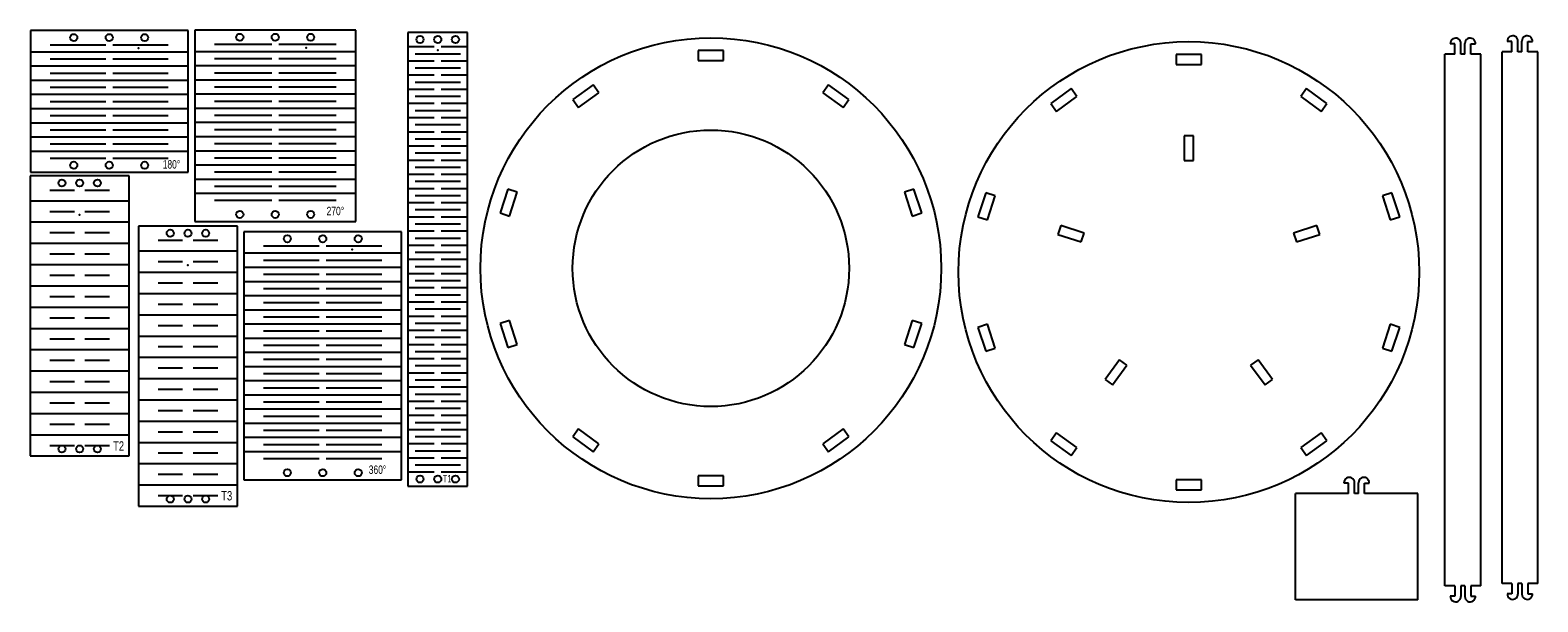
# Model space of a CAD drawing. Header units: millimetres. Extents: x 1 to 872, y 0 to 839.
# Tile 1 of 9: x 3 to 428, y 678 to 839. Entities that reach past the tile are written whole.
import ezdxf

# ---------------------------------------------------------------- set-up
doc = ezdxf.new("R2010")
doc.units = ezdxf.units.MM
doc.header["$PDSIZE"] = -1
doc.styles.add('SLDTEXTSTYLE0', font='TXT', dxfattribs={"width": 0.75})

msp = doc.modelspace()

# ---------------------------------------------------------------- linework, layer by layer
at = {"color": 7, "linetype": 'Continuous', "lineweight": 25}
for p, q in [((47.17, 839.04), (2.69, 839.04)), ((2.69, 839.04), (2.69, 799.04)), ((47.17, 799.04), (47.17, 839.04)), ((94.49, 839.14), (49.04, 839.14)), ((49.04, 839.14), (49.04, 785.14)), ((94.49, 785.14), (94.49, 839.14)), ((126.02, 838.5), (109.22, 838.5)), ((109.22, 838.5), (109.22, 710.5)), ((126.02, 710.5), (126.02, 838.5)), ((404.58, 835.28), (403.28, 835.28)), ((404.58, 832.38), (404.58, 835.28)), ((406.28, 832.38), (406.28, 835.38)), ((407.39, 832.38), (407.39, 835.38)), ((409.09, 835.28), (410.39, 835.28)), ((409.09, 832.38), (409.09, 835.28)), ((420.68, 835.94), (419.37, 835.94)), ((420.68, 833.04), (420.68, 835.94)), ((422.38, 833.04), (422.38, 836.04)), ((423.49, 833.04), (423.49, 836.04)), ((425.19, 835.94), (426.49, 835.94)), ((425.19, 833.04), (425.19, 835.94)), ((198.23, 833.37), (191.12, 833.37)), ((191.12, 833.37), (191.12, 830.57)), ((191.12, 830.57), (198.23, 830.57)), ((198.23, 830.57), (198.23, 833.37)), ((333.06, 832.29), (325.95, 832.29)), ((325.95, 832.29), (325.95, 829.49)), ((325.95, 829.49), (333.06, 829.49)), ((333.06, 829.49), (333.06, 832.29)), ((401.78, 682.38), (401.78, 832.38)), ((404.58, 832.38), (401.78, 832.38)), ((407.39, 832.38), (406.28, 832.38)), ((411.88, 832.38), (409.09, 832.38)), ((411.88, 682.38), (411.88, 832.38)), ((417.88, 683.04), (417.88, 833.04)), ((420.68, 833.04), (417.88, 833.04)), ((423.49, 833.04), (422.38, 833.04)), ((427.98, 833.04), (425.19, 833.04)), ((427.98, 683.04), (427.98, 833.04)), ((161.46, 823.73), (155.71, 819.55)), ((157.35, 817.29), (163.1, 821.47)), ((163.1, 821.47), (161.46, 823.73)), ((227.89, 823.73), (226.24, 821.47)), ((226.24, 821.47), (231.99, 817.29)), ((233.64, 819.55), (227.89, 823.73)), ((296.29, 822.65), (290.54, 818.47)), ((297.94, 820.39), (296.29, 822.65)), ((362.72, 822.65), (361.07, 820.39)), ((368.47, 818.47), (362.72, 822.65)), ((155.71, 819.55), (157.35, 817.29)), ((231.99, 817.29), (233.64, 819.55)), ((290.54, 818.47), (292.19, 816.21)), ((292.19, 816.21), (297.94, 820.39)), ((361.07, 820.39), (366.82, 816.21)), ((366.82, 816.21), (368.47, 818.47)), ((330.81, 809.29), (328.21, 809.29)), ((328.21, 809.29), (328.21, 802.38)), ((330.81, 802.38), (330.81, 809.29)), ((328.21, 802.38), (330.81, 802.38)), ((30.56, 798.02), (2.62, 798.02)), ((2.62, 798.02), (2.62, 719.02)), ((2.69, 799.04), (47.17, 799.04)), ((30.56, 719.02), (30.56, 798.02)), ((137.38, 794.32), (135.18, 787.56)), ((140.04, 793.46), (137.38, 794.32)), ((137.84, 786.7), (140.04, 793.46)), ((251.97, 794.32), (249.31, 793.46)), ((249.31, 793.46), (251.5, 786.7)), ((254.17, 787.56), (251.97, 794.32)), ((272.21, 793.24), (270.01, 786.48)), ((274.87, 792.38), (272.21, 793.24)), ((272.68, 785.62), (274.87, 792.38)), ((386.8, 793.24), (384.14, 792.38)), ((384.14, 792.38), (386.34, 785.62)), ((389, 786.48), (386.8, 793.24)), ((135.18, 787.56), (137.84, 786.7)), ((251.5, 786.7), (254.17, 787.56)), ((61.11, 783.86), (33.17, 783.86)), ((33.17, 783.86), (33.17, 704.86)), ((49.04, 785.14), (94.49, 785.14)), ((61.11, 704.86), (61.11, 783.86)), ((270.01, 786.48), (272.68, 785.62)), ((293.39, 783.99), (292.58, 781.52)), ((299.96, 781.86), (293.39, 783.99)), ((365.62, 783.99), (359.05, 781.86)), ((366.43, 781.52), (365.62, 783.99)), ((386.34, 785.62), (389, 786.48)), ((107.42, 782.28), (62.94, 782.28)), ((62.94, 782.28), (62.94, 712.28)), ((107.42, 712.28), (107.42, 782.28)), ((292.58, 781.52), (299.15, 779.39)), ((299.15, 779.39), (299.96, 781.86)), ((359.05, 781.86), (359.86, 779.39)), ((359.86, 779.39), (366.43, 781.52)), ((137.84, 757.24), (135.18, 756.38)), ((140.04, 750.48), (137.84, 757.24)), ((251.5, 757.24), (249.31, 750.48)), ((254.17, 756.38), (251.5, 757.24)), ((135.18, 756.38), (137.38, 749.62)), ((251.97, 749.62), (254.17, 756.38)), ((272.68, 756.16), (270.01, 755.3)), ((270.01, 755.3), (272.21, 748.54)), ((274.87, 749.4), (272.68, 756.16)), ((386.34, 756.16), (384.14, 749.4)), ((389, 755.3), (386.34, 756.16)), ((386.8, 748.54), (389, 755.3)), ((137.38, 749.62), (140.04, 750.48)), ((249.31, 750.48), (251.97, 749.62)), ((272.21, 748.54), (274.87, 749.4)), ((384.14, 749.4), (386.8, 748.54)), ((309.94, 746.18), (305.88, 740.59)), ((307.99, 739.06), (312.05, 744.65)), ((312.05, 744.65), (309.94, 746.18)), ((349.07, 746.18), (346.96, 744.65)), ((346.96, 744.65), (351.02, 739.06)), ((353.13, 740.59), (349.07, 746.18)), ((305.88, 740.59), (307.99, 739.06)), ((351.02, 739.06), (353.13, 740.59)), ((157.35, 726.65), (155.71, 724.39)), ((155.71, 724.39), (161.46, 720.21)), ((163.1, 722.47), (157.35, 726.65)), ((231.99, 726.65), (226.24, 722.47)), ((227.89, 720.21), (233.64, 724.39)), ((233.64, 724.39), (231.99, 726.65)), ((292.19, 725.57), (290.54, 723.31)), ((290.54, 723.31), (296.29, 719.13)), ((297.94, 721.39), (292.19, 725.57)), ((366.82, 725.57), (361.07, 721.39)), ((362.72, 719.13), (368.47, 723.31)), ((368.47, 723.31), (366.82, 725.57)), ((2.62, 719.02), (30.56, 719.02)), ((161.46, 720.21), (163.1, 722.47)), ((226.24, 722.47), (227.89, 720.21)), ((296.29, 719.13), (297.94, 721.39)), ((361.07, 721.39), (362.72, 719.13)), ((62.94, 712.28), (107.42, 712.28)), ((109.22, 710.5), (126.02, 710.5)), ((191.12, 713.37), (191.12, 710.57)), ((198.23, 713.37), (191.12, 713.37)), ((191.12, 710.57), (198.23, 710.57)), ((198.23, 710.57), (198.23, 713.37)), ((325.95, 712.29), (325.95, 709.49)), ((333.06, 712.29), (325.95, 712.29)), ((333.06, 709.49), (333.06, 712.29)), ((374.58, 711.37), (373.27, 711.37)), ((374.58, 708.47), (374.58, 711.37)), ((376.28, 708.47), (376.28, 711.47)), ((377.39, 708.47), (377.39, 711.47)), ((379.09, 711.37), (380.39, 711.37)), ((379.09, 708.47), (379.09, 711.37)), ((325.95, 709.49), (333.06, 709.49)), ((359.58, 678.47), (359.58, 708.47)), ((374.58, 708.47), (359.58, 708.47)), ((377.39, 708.47), (376.28, 708.47)), ((394.09, 708.47), (379.09, 708.47)), ((394.09, 678.47), (394.09, 708.47)), ((33.17, 704.86), (61.11, 704.86)), ((404.58, 682.38), (401.78, 682.38)), ((404.58, 682.38), (404.58, 679.48)), ((407.39, 682.38), (406.28, 682.38)), ((406.28, 682.38), (406.28, 679.38)), ((407.39, 682.38), (407.39, 679.38)), ((411.88, 682.38), (409.09, 682.38)), ((409.09, 682.38), (409.09, 679.48)), ((420.68, 683.04), (417.88, 683.04)), ((420.68, 683.04), (420.68, 680.14)), ((423.49, 683.04), (422.38, 683.04)), ((422.38, 683.04), (422.38, 680.04)), ((423.49, 683.04), (423.49, 680.04)), ((427.98, 683.04), (425.19, 683.04)), ((425.19, 683.04), (425.19, 680.14)), ((394.09, 678.47), (359.58, 678.47)), ((404.58, 679.48), (403.28, 679.48)), ((409.09, 679.48), (410.39, 679.48)), ((420.68, 680.14), (419.37, 680.14)), ((425.19, 680.14), (426.49, 680.14))]:
    msp.add_line(p, q, dxfattribs=at)
at = {"color": 7, "linetype": 'Continuous'}
for p, q in [((8.26, 835.04), (23.93, 835.04)), ((25.93, 835.04), (41.6, 835.04)), ((54.61, 835.14), (70.77, 835.14)), ((72.77, 835.14), (88.92, 835.14)), ((109.22, 834.5), (116.62, 834.5)), ((118.62, 834.5), (126.02, 834.5)), ((2.69, 833.04), (47.17, 833.04)), ((8.26, 831.04), (23.93, 831.04)), ((25.93, 831.04), (41.6, 831.04)), ((49.04, 833.14), (94.49, 833.14)), ((54.61, 831.14), (70.77, 831.14)), ((72.77, 831.14), (88.92, 831.14)), ((109.22, 830.5), (116.62, 830.5)), ((111.22, 832.5), (124.02, 832.5)), ((118.62, 830.5), (126.02, 830.5)), ((2.69, 829.04), (47.17, 829.04)), ((8.26, 827.04), (23.93, 827.04)), ((25.93, 827.04), (41.6, 827.04)), ((49.04, 829.14), (94.49, 829.14)), ((54.61, 827.14), (70.77, 827.14)), ((72.77, 827.14), (88.92, 827.14)), ((109.22, 826.5), (116.62, 826.5)), ((111.22, 828.5), (124.02, 828.5)), ((118.62, 826.5), (126.02, 826.5)), ((2.69, 825.04), (47.17, 825.04)), ((2.69, 821.04), (47.17, 821.04)), ((8.26, 823.04), (23.93, 823.04)), ((25.93, 823.04), (41.6, 823.04)), ((49.04, 825.14), (94.49, 825.14)), ((49.04, 821.14), (94.49, 821.14)), ((54.61, 823.14), (70.77, 823.14)), ((72.77, 823.14), (88.92, 823.14)), ((109.22, 822.5), (116.62, 822.5)), ((111.22, 824.5), (124.02, 824.5)), ((118.62, 822.5), (126.02, 822.5)), ((2.69, 817.04), (47.17, 817.04)), ((8.26, 819.04), (23.93, 819.04)), ((25.93, 819.04), (41.6, 819.04)), ((49.04, 817.14), (94.49, 817.14)), ((54.61, 819.14), (70.77, 819.14)), ((72.77, 819.14), (88.92, 819.14)), ((109.22, 818.5), (116.62, 818.5)), ((111.22, 820.5), (124.02, 820.5)), ((118.62, 818.5), (126.02, 818.5)), ((2.69, 813.04), (47.17, 813.04)), ((8.26, 815.04), (23.93, 815.04)), ((25.93, 815.04), (41.6, 815.04)), ((49.04, 813.14), (94.49, 813.14)), ((54.61, 815.14), (70.77, 815.14)), ((72.77, 815.14), (88.92, 815.14)), ((109.22, 814.5), (116.62, 814.5)), ((111.22, 816.5), (124.02, 816.5)), ((111.22, 812.5), (124.02, 812.5)), ((118.62, 814.5), (126.02, 814.5)), ((2.69, 809.04), (47.17, 809.04)), ((8.26, 811.04), (23.93, 811.04)), ((25.93, 811.04), (41.6, 811.04)), ((49.04, 809.14), (94.49, 809.14)), ((54.61, 811.14), (70.77, 811.14)), ((72.77, 811.14), (88.92, 811.14)), ((109.22, 810.5), (116.62, 810.5)), ((111.22, 808.5), (124.02, 808.5)), ((118.62, 810.5), (126.02, 810.5)), ((2.69, 805.04), (47.17, 805.04)), ((8.26, 807.04), (23.93, 807.04)), ((25.93, 807.04), (41.6, 807.04)), ((49.04, 805.14), (94.49, 805.14)), ((54.61, 807.14), (70.77, 807.14)), ((72.77, 807.14), (88.92, 807.14)), ((109.22, 806.5), (116.62, 806.5)), ((111.22, 804.5), (124.02, 804.5)), ((118.62, 806.5), (126.02, 806.5)), ((8.26, 803.04), (23.93, 803.04)), ((25.93, 803.04), (41.6, 803.04)), ((49.04, 801.14), (94.49, 801.14)), ((54.61, 803.14), (70.77, 803.14)), ((72.77, 803.14), (88.92, 803.14)), ((109.22, 802.5), (116.62, 802.5)), ((111.22, 800.5), (124.02, 800.5)), ((118.62, 802.5), (126.02, 802.5)), ((49.04, 797.14), (94.49, 797.14)), ((54.61, 799.14), (70.77, 799.14)), ((72.77, 799.14), (88.92, 799.14)), ((109.22, 798.5), (116.62, 798.5)), ((111.22, 796.5), (124.02, 796.5)), ((118.62, 798.5), (126.02, 798.5)), ((8.2, 794.02), (15.09, 794.02)), ((18.09, 794.02), (24.99, 794.02)), ((49.04, 793.14), (94.49, 793.14)), ((54.61, 795.14), (70.77, 795.14)), ((72.77, 795.14), (88.92, 795.14)), ((109.22, 794.5), (116.62, 794.5)), ((111.22, 792.5), (124.02, 792.5)), ((118.62, 794.5), (126.02, 794.5)), ((2.63, 791.02), (30.56, 791.02)), ((8.2, 788.02), (15.09, 788.02)), ((18.09, 788.02), (24.99, 788.02)), ((54.61, 791.14), (70.77, 791.14)), ((72.77, 791.14), (88.92, 791.14)), ((109.22, 790.5), (116.62, 790.5)), ((111.22, 788.5), (124.02, 788.5)), ((118.62, 790.5), (126.02, 790.5)), ((2.63, 785.02), (30.56, 785.02)), ((109.22, 786.5), (116.62, 786.5)), ((111.22, 784.5), (124.02, 784.5)), ((118.62, 786.5), (126.02, 786.5)), ((2.63, 779.02), (30.56, 779.02)), ((8.2, 782.02), (15.09, 782.02)), ((18.09, 782.02), (24.99, 782.02)), ((38.75, 779.86), (45.64, 779.86)), ((48.64, 779.86), (55.54, 779.86)), ((109.22, 782.5), (116.62, 782.5)), ((109.22, 778.5), (116.62, 778.5)), ((111.22, 780.5), (124.02, 780.5)), ((118.62, 782.5), (126.02, 782.5)), ((118.62, 778.5), (126.02, 778.5)), ((8.2, 776.02), (15.09, 776.02)), ((18.09, 776.02), (24.99, 776.02)), ((33.18, 776.86), (61.11, 776.86)), ((62.93, 776.28), (107.42, 776.28)), ((68.5, 778.28), (84.18, 778.28)), ((68.5, 774.28), (84.18, 774.28)), ((86.18, 778.28), (101.85, 778.28)), ((86.18, 774.28), (101.85, 774.28)), ((109.22, 774.5), (116.62, 774.5)), ((111.22, 776.5), (124.02, 776.5)), ((118.62, 774.5), (126.02, 774.5)), ((2.63, 773.02), (30.56, 773.02)), ((8.2, 770.02), (15.09, 770.02)), ((18.09, 770.02), (24.99, 770.02)), ((33.18, 770.86), (61.11, 770.86)), ((38.75, 773.86), (45.64, 773.86)), ((48.64, 773.86), (55.54, 773.86)), ((62.93, 772.28), (107.42, 772.28)), ((68.5, 770.28), (84.18, 770.28)), ((86.18, 770.28), (101.85, 770.28)), ((109.22, 770.5), (116.62, 770.5)), ((111.22, 772.5), (124.02, 772.5)), ((118.62, 770.5), (126.02, 770.5)), ((2.63, 767.02), (30.56, 767.02)), ((38.75, 767.86), (45.64, 767.86)), ((48.64, 767.86), (55.54, 767.86)), ((62.93, 768.28), (107.42, 768.28)), ((68.5, 766.28), (84.18, 766.28)), ((86.18, 766.28), (101.85, 766.28)), ((109.22, 766.5), (116.62, 766.5)), ((111.22, 768.5), (124.02, 768.5)), ((118.62, 766.5), (126.02, 766.5)), ((8.2, 764.02), (15.09, 764.02)), ((18.09, 764.02), (24.99, 764.02)), ((33.18, 764.86), (61.11, 764.86)), ((38.75, 761.86), (45.64, 761.86)), ((48.64, 761.86), (55.54, 761.86)), ((62.93, 764.28), (107.42, 764.28)), ((68.5, 762.28), (84.18, 762.28)), ((86.18, 762.28), (101.85, 762.28)), ((109.22, 762.5), (116.62, 762.5)), ((111.22, 764.5), (124.02, 764.5)), ((118.62, 762.5), (126.02, 762.5)), ((2.63, 761.02), (30.56, 761.02)), ((8.2, 758.02), (15.09, 758.02)), ((18.09, 758.02), (24.99, 758.02)), ((33.18, 758.86), (61.11, 758.86)), ((62.93, 760.28), (107.42, 760.28)), ((68.5, 758.28), (84.18, 758.28)), ((86.18, 758.28), (101.85, 758.28)), ((109.22, 758.5), (116.62, 758.5)), ((111.22, 760.5), (124.02, 760.5)), ((118.62, 758.5), (126.02, 758.5)), ((2.63, 755.02), (30.56, 755.02)), ((38.75, 755.86), (45.64, 755.86)), ((48.64, 755.86), (55.54, 755.86)), ((62.93, 756.28), (107.42, 756.28)), ((68.5, 754.28), (84.18, 754.28)), ((86.18, 754.28), (101.85, 754.28)), ((109.22, 754.5), (116.62, 754.5)), ((111.22, 756.5), (124.02, 756.5)), ((118.62, 754.5), (126.02, 754.5)), ((2.63, 749.02), (30.56, 749.02)), ((8.2, 752.02), (15.09, 752.02)), ((18.09, 752.02), (24.99, 752.02)), ((33.18, 752.86), (61.11, 752.86)), ((38.75, 749.86), (45.64, 749.86)), ((48.64, 749.86), (55.54, 749.86)), ((62.93, 752.28), (107.42, 752.28)), ((68.5, 750.28), (84.18, 750.28)), ((86.18, 750.28), (101.85, 750.28)), ((109.22, 750.5), (116.62, 750.5)), ((111.22, 752.5), (124.02, 752.5)), ((118.62, 750.5), (126.02, 750.5)), ((8.2, 746.02), (15.09, 746.02)), ((18.09, 746.02), (24.99, 746.02)), ((33.18, 746.86), (61.11, 746.86)), ((62.93, 748.28), (107.42, 748.28)), ((68.5, 746.28), (84.18, 746.28)), ((86.18, 746.28), (101.85, 746.28)), ((109.22, 746.5), (116.62, 746.5)), ((111.22, 748.5), (124.02, 748.5)), ((111.22, 744.5), (124.02, 744.5)), ((118.62, 746.5), (126.02, 746.5)), ((2.63, 743.02), (30.56, 743.02)), ((33.18, 740.86), (61.11, 740.86)), ((38.75, 743.86), (45.64, 743.86)), ((48.64, 743.86), (55.54, 743.86)), ((62.93, 744.28), (107.42, 744.28)), ((62.93, 740.28), (107.42, 740.28)), ((68.5, 742.28), (84.18, 742.28)), ((86.18, 742.28), (101.85, 742.28)), ((109.22, 742.5), (116.62, 742.5)), ((111.22, 740.5), (124.02, 740.5)), ((118.62, 742.5), (126.02, 742.5)), ((2.63, 737.02), (30.56, 737.02)), ((8.2, 740.02), (15.09, 740.02)), ((18.09, 740.02), (24.99, 740.02)), ((38.75, 737.86), (45.64, 737.86)), ((48.64, 737.86), (55.54, 737.86)), ((62.93, 736.28), (107.42, 736.28)), ((68.5, 738.28), (84.18, 738.28)), ((86.18, 738.28), (101.85, 738.28)), ((109.22, 738.5), (116.62, 738.5)), ((111.22, 736.5), (124.02, 736.5)), ((118.62, 738.5), (126.02, 738.5)), ((8.2, 734.02), (15.09, 734.02)), ((18.09, 734.02), (24.99, 734.02)), ((33.18, 734.86), (61.11, 734.86)), ((38.75, 731.86), (45.64, 731.86)), ((48.64, 731.86), (55.54, 731.86)), ((62.93, 732.28), (107.42, 732.28)), ((68.5, 734.28), (84.18, 734.28)), ((86.18, 734.28), (101.85, 734.28)), ((109.22, 734.5), (116.62, 734.5)), ((111.22, 732.5), (124.02, 732.5)), ((118.62, 734.5), (126.02, 734.5)), ((2.63, 731.02), (30.56, 731.02)), ((8.2, 728.02), (15.09, 728.02)), ((18.09, 728.02), (24.99, 728.02)), ((33.18, 728.86), (61.11, 728.86)), ((62.93, 728.28), (107.42, 728.28)), ((68.5, 730.28), (84.18, 730.28)), ((86.18, 730.28), (101.85, 730.28)), ((109.22, 730.5), (116.62, 730.5)), ((111.22, 728.5), (124.02, 728.5)), ((118.62, 730.5), (126.02, 730.5)), ((2.63, 725.02), (30.56, 725.02)), ((38.75, 725.86), (45.64, 725.86)), ((48.64, 725.86), (55.54, 725.86)), ((62.93, 724.28), (107.42, 724.28)), ((68.5, 726.28), (84.18, 726.28)), ((86.18, 726.28), (101.85, 726.28)), ((109.22, 726.5), (116.62, 726.5)), ((111.22, 724.5), (124.02, 724.5)), ((118.62, 726.5), (126.02, 726.5)), ((8.2, 722.02), (15.09, 722.02)), ((18.09, 722.02), (24.99, 722.02)), ((33.18, 722.86), (61.11, 722.86)), ((38.75, 719.86), (45.64, 719.86)), ((48.64, 719.86), (55.54, 719.86)), ((62.93, 720.28), (107.42, 720.28)), ((68.5, 722.28), (84.18, 722.28)), ((86.18, 722.28), (101.85, 722.28)), ((109.22, 722.5), (116.62, 722.5)), ((111.22, 720.5), (124.02, 720.5)), ((118.62, 722.5), (126.02, 722.5)), ((33.18, 716.86), (61.11, 716.86)), ((68.5, 718.28), (84.18, 718.28)), ((86.18, 718.28), (101.85, 718.28)), ((109.22, 718.5), (116.62, 718.5)), ((111.22, 716.5), (124.02, 716.5)), ((118.62, 718.5), (126.02, 718.5)), ((33.18, 710.86), (61.11, 710.86)), ((38.75, 713.86), (45.64, 713.86)), ((48.64, 713.86), (55.54, 713.86)), ((109.22, 714.5), (116.62, 714.5)), ((118.62, 714.5), (126.02, 714.5)), ((38.75, 707.86), (45.64, 707.86)), ((48.64, 707.86), (55.54, 707.86))]:
    msp.add_line(p, q, dxfattribs=at)
at = {"color": 7, "linetype": 'Continuous', "lineweight": 25}
for centre, radius in [((14.93, 837.04), 1), ((24.93, 837.04), 1), ((34.93, 837.04), 1), ((61.77, 837.14), 1), ((71.77, 837.14), 1), ((81.77, 837.14), 1), ((112.62, 836.5), 1), ((117.62, 836.5), 1), ((122.62, 836.5), 1), ((194.67, 771.97), 65), ((329.51, 770.89), 65), ((194.67, 771.97), 39), ((14.93, 801.04), 1), ((24.93, 801.04), 1), ((34.93, 801.04), 1), ((11.59, 796.02), 1), ((16.59, 796.02), 1), ((21.59, 796.02), 1), ((61.77, 787.14), 1), ((71.77, 787.14), 1), ((81.77, 787.14), 1), ((42.14, 781.86), 1), ((47.14, 781.86), 1), ((52.14, 781.86), 1), ((75.18, 780.28), 1), ((85.18, 780.28), 1), ((95.18, 780.28), 1), ((11.59, 721.02), 1), ((16.59, 721.02), 1), ((21.59, 721.02), 1), ((75.18, 714.28), 1), ((85.18, 714.28), 1), ((95.18, 714.28), 1), ((112.62, 712.5), 1), ((117.62, 712.5), 1), ((122.62, 712.5), 1), ((42.14, 706.86), 1), ((47.14, 706.86), 1), ((52.14, 706.86), 1)]:
    msp.add_circle(centre, radius, dxfattribs=at)
for centre, start, end in [((404.78, 835.38), 0, 183.8124), ((408.89, 835.38), 356.1876, 180), ((420.88, 836.04), 0, 183.8124), ((424.99, 836.04), 356.1876, 180), ((374.77, 711.47), 0, 183.8124), ((378.89, 711.47), 356.1876, 180), ((404.78, 679.38), 176.1876, 0), ((408.89, 679.38), 180, 3.8124), ((420.88, 680.04), 176.1876, 0), ((424.99, 680.04), 180, 3.8124)]:
    msp.add_arc(centre, 1.5, start, end, dxfattribs=at)
at = {"color": 7, "linetype": 'Continuous'}
for p in [(33.2, 834.04), (80.52, 834.14), (117.62, 833.5), (16.59, 787.02), (93.45, 777.28), (47.14, 772.86)]:
    msp.add_point(p, dxfattribs=at)

# ---------------------------------------------------------------- texts
at = {"color": 7, "linetype": 'Continuous', "lineweight": 0, "attachment_point": 1, "style": 'SLDTEXTSTYLE0'}
for s, insert, char_height in [('180°', (40.02, 802.48), 2.381), ('270°', (86.26, 789.32), 2.381), ('T2', (26.02, 723.16), 2.646), ('360°', (98.15, 716.34), 2.381), ('T1', (119.01, 713.67), 2.117), ('T3', (56.53, 709.12), 2.646)]:
    msp.add_mtext(s, dxfattribs=dict(at, insert=insert, char_height=char_height))

doc.saveas('drawing.dxf')
